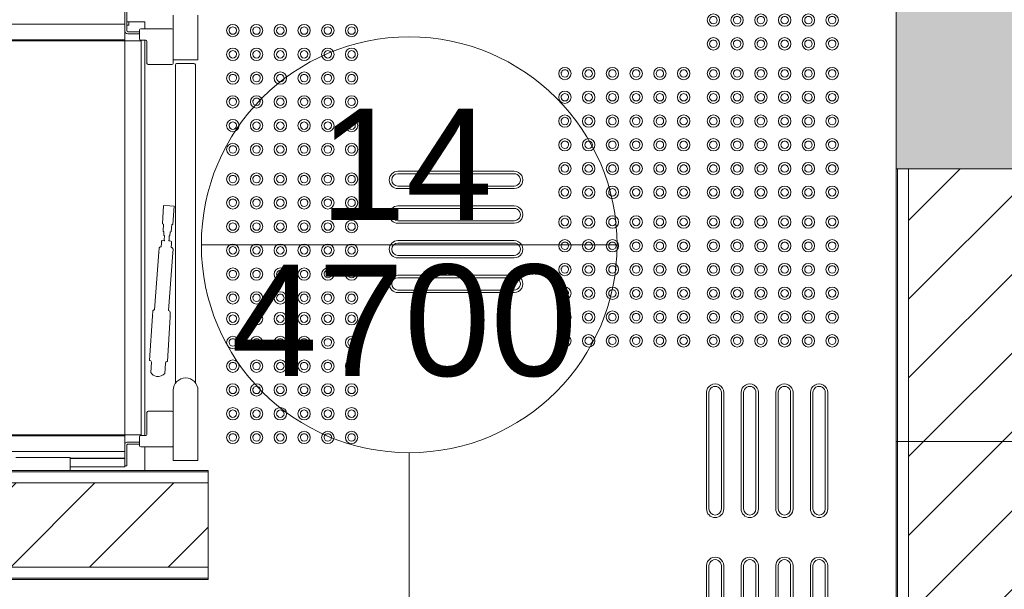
# Model space of a CAD drawing. Header units: metres. Extents: x 2.5 to 42.1, y -73.7 to -48.4.
# Tile 22 of 256: x 9.4 to 11.4, y -65.9 to -64.7. Entities that reach past the tile are written whole.
import ezdxf

# ---------------------------------------------------------------- set-up
doc = ezdxf.new("R2010")
doc.units = ezdxf.units.M
for name, color, linetype, lineweight in [('A-FLOR', 7, 'Continuous', 18), ('A-FLOR-PATT', 7, 'Continuous', 18), ('A-GENM', 7, 'Continuous', 18), ('A-WALL', 7, 'Continuous', 18), ('A-WALL-PATT', 7, 'Continuous', 18), ('Q-SPCQ', 7, 'Continuous', 18), ('S-FNDN', 7, 'Continuous', 18)]:
    doc.layers.add(name, color=color, linetype=linetype, lineweight=lineweight)
doc.layers.add('M-HVAC-CDFF-IDEN', color=1, linetype='Continuous', lineweight=9, true_color=0xff0000)
doc.styles.add('Arial', font='arial.ttf', dxfattribs={"height": 0.225})
pattern_1 = [(49.99999999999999, (21.555, -62.92899999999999), (0.5465545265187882, -0.04781508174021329), [0.05715, -0.62865]), (355, (21.555, -62.92899999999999), (-0.1057276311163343, 0.5731658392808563), [0.04572, -0.50292]), (100.451, (21.601, -62.933), (0.440827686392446, 0.5253490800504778), [0.04857, -0.53427]), (46.184, (21.555, -62.776), (0.8132373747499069, -0.1261291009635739), [0.08573, -0.9429799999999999]), (96.636, (21.623, -62.787), (0.7122119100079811, 0.7422871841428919), [0.07286000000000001, -0.8014100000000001]), (351.184, (21.555, -62.776), (0.7122166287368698, 0.7422739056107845), [0.06858, -0.75438]), (21, (21.631, -62.81399999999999), (0.4548461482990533, -0.3067949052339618), [0.05715, -0.62865]), (326, (21.631, -62.81399999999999), (0.1854048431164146, 0.5525599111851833), [0.04572, -0.50292]), (71.45100000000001, (21.669, -62.84), (0.6402508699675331, 0.2457631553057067), [0.04857, -0.53427]), (37.50000000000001, (21.555, -62.92899999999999), (0.009260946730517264, 0.2536671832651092), [0.02515, -0.47168, 0.02515, -0.48539, -0.5048199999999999]), (37.50000000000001, (21.555, -62.92899999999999), (0.009260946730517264, 0.2536671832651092), [-1.007, 0.02515, -0.47968]), (7.499999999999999, (21.555, -62.92899999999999), (0.2004558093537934, 0.3005459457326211), [0.02515, -0.26594, 0.02515, -0.46025, -0.1924]), (7.499999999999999, (21.555, -62.92899999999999), (0.2004558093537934, 0.3005459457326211), [-0.7764800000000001, 0.02515, -0.16726]), (327.5, (21.385, -62.92899999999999), (0.4067681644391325, -0.01718819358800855), [0.02515, -0.16535, 0.02515, -0.56921, -0.78867]), (327.5, (21.385, -62.92899999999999), (0.4067681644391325, -0.01718819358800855), [-0.78486, 0.02515, -0.76352]), (317.5, (21.309, -62.92899999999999), (0.4443831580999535, 0.07627942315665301), [0.02515, -0.2225, 0.02515, -0.36957, -0.56007]), (317.5, (21.309, -62.92899999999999), (0.4443831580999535, 0.07627942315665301), [-0.64237, 0.02515, -0.53492])]
pattern_2 = [(45, (21.555, -62.92899999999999), (-0.0795495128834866, 0.0795495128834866), [])]

# ---------------------------------------------------------------- blocks, each defined once
blk = doc.blocks.new('Constructions-Lifts_Liftup_easylift-900-800 - Liftup - Material - Non-skid Linoleum-7091028-TÉRREO _0_32m')
at = {"layer": 'A-GENM', "color": 253, "true_color": 0xaaaaaa}
for p, q in [((-0.3524999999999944, -0.04227232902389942), (-0.3524999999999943, -0.008272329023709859)), ((-0.3495000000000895, -0.005272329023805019), (0.292993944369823, -0.005272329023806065)), ((0.3080000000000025, -1.676925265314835e-15), (0.4500000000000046, -1.277444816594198e-15)), ((0.4500000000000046, -1.277444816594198e-15), (0.450000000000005, -0.05000000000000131)), ((0.2937037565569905, -0.04527232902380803), (-0.3495000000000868, -0.04527232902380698)), ((-0.06541990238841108, -0.06982057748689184), (-0.06472522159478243, -0.05695366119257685)), ((-0.06472522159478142, -0.05695366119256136), (-0.06414898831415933, -0.04836656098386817)), ((-0.06414898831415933, -0.04836656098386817), (-0.02691842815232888, -0.05086490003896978)), ((-0.02691842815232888, -0.05086490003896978), (-0.02698919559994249, -0.05289141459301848)), ((-0.02698919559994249, -0.05289141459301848), (-0.01290110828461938, -0.05416271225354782)), ((-0.01290110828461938, -0.05416271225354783), (-0.01136390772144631, -0.05595609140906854)), ((-0.01136390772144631, -0.05595609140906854), (-0.003877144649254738, -0.05672489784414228)), ((-0.003877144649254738, -0.05672489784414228), (-0.004013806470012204, -0.05805573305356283)), ((-0.004013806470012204, -0.05805573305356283), (0.004985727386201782, -0.0583700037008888)), ((0.006243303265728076, -0.0587737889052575), (0.006499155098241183, -0.05454794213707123)), ((0.006499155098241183, -0.05454794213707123), (0.007658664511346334, -0.05346668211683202)), ((0.007658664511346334, -0.05346668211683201), (0.01142218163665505, -0.05369454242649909)), ((0.01142218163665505, -0.05369454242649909), (0.01176102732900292, -0.05442119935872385)), ((0.01176102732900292, -0.05442119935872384), (0.01214004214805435, -0.05373296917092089)), ((0.01214004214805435, -0.05373296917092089), (0.0193824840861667, -0.05422202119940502)), ((0.02331289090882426, -0.0502916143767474), (0.02969438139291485, -0.0508512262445)), ((0.02969438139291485, -0.0508512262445), (0.03003322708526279, -0.05157788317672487)), ((0.03003322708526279, -0.05157788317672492), (0.03041193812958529, -0.0508946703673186)), ((0.03041193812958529, -0.0508946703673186), (0.147012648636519, -0.05927283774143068)), ((0.1505543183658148, -0.05609004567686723), (0.158985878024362, -0.05638448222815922)), ((0.158985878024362, -0.05638448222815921), (0.1594063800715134, -0.05705742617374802)), ((0.1594063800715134, -0.05705742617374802), (0.1598696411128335, -0.05641980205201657)), ((0.1598696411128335, -0.05641980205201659), (0.2498128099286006, -0.06150365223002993)), ((0.3524999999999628, -0.05000000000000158), (0.3080000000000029, -0.0500000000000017)), ((0.450000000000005, -0.05000000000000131), (0.4199999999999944, -0.05000000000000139)), ((-0.02815987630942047, -0.07183223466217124), (-0.06541990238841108, -0.06982057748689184)), ((-0.02798563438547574, -0.06981198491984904), (-0.02815987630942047, -0.07183223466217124)), ((-0.01384707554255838, -0.07024965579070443), (-0.02798563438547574, -0.06981198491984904)), ((-0.01210473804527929, -0.068654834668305), (-0.01384707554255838, -0.07024965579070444)), ((-0.004579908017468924, -0.0687948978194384), (-0.01210473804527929, -0.068654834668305)), ((-0.00455501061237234, -0.06745729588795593), (-0.004579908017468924, -0.0687948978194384)), ((0.004416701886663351, -0.06823108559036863), (-0.00455501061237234, -0.06745729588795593)), ((0.005457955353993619, -0.07220781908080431), (0.005713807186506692, -0.06798197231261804)), ((0.00647854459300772, -0.07342107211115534), (0.005457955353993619, -0.07220781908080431)), ((0.01020701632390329, -0.07376515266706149), (0.00647854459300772, -0.07342107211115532)), ((0.01063105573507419, -0.07308468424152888), (0.01020701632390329, -0.0737651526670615)), ((0.01092425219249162, -0.07381389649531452), (0.01063105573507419, -0.07308468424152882)), ((0.01799606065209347, -0.07424205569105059), (0.01092425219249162, -0.07381389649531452)), ((0.02799780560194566, -0.07878941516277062), (0.02141031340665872, -0.07856883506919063)), ((0.02842184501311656, -0.07810894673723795), (0.02799780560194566, -0.07878941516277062)), ((0.02878030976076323, -0.07899304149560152), (0.02842184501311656, -0.07810894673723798)), ((0.1453311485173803, -0.08752336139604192), (0.02878030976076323, -0.07899304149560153)), ((0.2528365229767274, -0.06565094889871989), (0.2737944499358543, -0.06702514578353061)), ((0.1568599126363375, -0.09196118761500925), (0.1484544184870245, -0.09123623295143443)), ((0.1573585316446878, -0.09134389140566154), (0.1568599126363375, -0.09196118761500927)), ((0.1577414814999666, -0.0920327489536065), (0.1573585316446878, -0.09134389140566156)), ((0.2476410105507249, -0.09783738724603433), (0.1577414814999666, -0.0920327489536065)), ((0.2721136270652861, -0.09524953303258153), (0.2511429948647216, -0.09408518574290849))]:
    blk.add_line(p, q, dxfattribs=at)
for centre, radius, start, end in [((-0.3495000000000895, -0.008272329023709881), 0.002999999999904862, 90.00000000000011, 179.9999999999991), ((0.3080000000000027, -0.02500000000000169), 0.02500000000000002, 90.00000000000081, 270.0000000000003), ((-0.3495000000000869, -0.04227232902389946), 0.002999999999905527, 179.9999999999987, 269.9999999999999), ((0.005668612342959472, -0.05840341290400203), 0.0006837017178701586, 177.1991163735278, 327.1990860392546), ((0.02331289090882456, -0.05422202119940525), 0.003930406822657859, 90.00000000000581, 179.999999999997), ((0.1504345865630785, -0.05951871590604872), 0.00343076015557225, 88.00000000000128, 175.890161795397), ((0.005098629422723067, -0.06828030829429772), 0.0006837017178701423, 25.87148255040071, 175.8714522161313), ((0.02153105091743, -0.0749630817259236), 0.003607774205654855, 168.4716120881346, 268.0821854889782), ((0.2530552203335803, -0.06231558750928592), 0.003342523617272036, 165.9415945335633, 266.2485251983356), ((0.2622664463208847, -0.08059996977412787), 0.01780928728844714, 349.6156948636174, 49.66143930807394), ((0.1487492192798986, -0.08781816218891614), 0.003430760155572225, 175.0705685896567, 265.070568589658), ((0.2509576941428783, -0.09742256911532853), 0.003342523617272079, 86.82204339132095, 187.1289740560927), ((0.2623075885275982, -0.0803830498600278), 0.0178092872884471, 303.4091292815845, 348.9053773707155)]:
    blk.add_arc(centre, radius, start, end, dxfattribs=at)
at = {"layer": 'Q-SPCQ', "color": 253, "true_color": 0xaaaaaa}
for p, q in [((-0.3600000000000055, 6.767919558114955e-17), (-0.4500000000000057, 6.767919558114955e-17)), ((-0.3600000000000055, -0.04999999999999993), (-0.3600000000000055, 6.767919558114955e-17)), ((-0.4500000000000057, -0.04999999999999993), (-0.3600000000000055, -0.04999999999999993)), ((-0.4224999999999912, -0.05249999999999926), (-0.4224999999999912, -0.1154999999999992)), ((-0.3524999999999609, -0.04999999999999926), (-0.3600000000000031, -0.04999999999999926)), ((-0.3499999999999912, -0.05499999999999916), (-0.3499999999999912, -0.05249999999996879)), ((-0.3499999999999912, -0.09799999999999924), (-0.3499999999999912, -0.05499999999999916)), ((0.3499999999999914, -0.05249999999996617), (0.3499999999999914, -0.05499999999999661)), ((0.3499999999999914, -0.05499999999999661), (0.3499999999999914, -0.0979999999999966)), ((0.4199999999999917, -0.04999999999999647), (0.3524999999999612, -0.04999999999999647)), ((0.4224999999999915, -0.1154999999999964), (0.4224999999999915, -0.0524999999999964)), ((-0.3499999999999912, -0.1004999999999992), (-0.3499999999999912, -0.09799999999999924)), ((0.3499999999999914, -0.0979999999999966), (0.3499999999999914, -0.1004999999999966)), ((-0.4199999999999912, -0.1179999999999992), (-0.401999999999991, -0.1179999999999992)), ((-0.3994999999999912, -0.1154999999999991), (-0.3994999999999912, -0.1054999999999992)), ((-0.3969999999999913, -0.1029999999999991), (-0.3524999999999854, -0.1029999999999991)), ((0.3524999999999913, -0.1029999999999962), (0.3969999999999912, -0.1029999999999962)), ((0.3994999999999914, -0.1054999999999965), (0.3994999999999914, -0.1154999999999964)), ((0.4019999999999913, -0.1179999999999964), (0.4199999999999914, -0.1179999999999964))]:
    blk.add_line(p, q, dxfattribs=at)
for centre, radius, start, end in [((-0.4199999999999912, -0.05249999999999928), 0.002500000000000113, 90, 179.9999999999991), ((-0.3524999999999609, -0.05249999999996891), 0.002499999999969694, 2.627138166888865e-12, 90.00000000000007), ((0.3524999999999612, -0.05249999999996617), 0.002499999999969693, 90, 179.9999999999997), ((0.4199999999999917, -0.0524999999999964), 0.002500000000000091, 359.9999999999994, 89.99999999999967), ((-0.4199999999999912, -0.1154999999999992), 0.002500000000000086, 180.0000000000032, 270.0000000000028), ((-0.4019999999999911, -0.1154999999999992), 0.002499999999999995, 270.0000000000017, 4.834443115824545e-13), ((-0.3969999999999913, -0.1054999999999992), 0.002500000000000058, 90, 180), ((-0.352499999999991, -0.1004999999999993), 0.002499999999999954, 270.0000000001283, 2.060999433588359e-12), ((0.3524999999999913, -0.1004999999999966), 0.002500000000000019, 180.0000000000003, 269.9999999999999), ((0.3969999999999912, -0.1054999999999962), 0.002500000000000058, 1.590277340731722e-12, 90), ((0.4019999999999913, -0.1154999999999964), 0.002500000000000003, 180.0000000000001, 269.9999999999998), ((0.4199999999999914, -0.1154999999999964), 0.002500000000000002, 269.9999999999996, 359.9999999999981), ((-0.4189999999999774, -0.1415346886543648), 0.002500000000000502, 269.9999999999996, 359.9999999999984), ((-0.4189999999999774, -0.1415346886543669), 0.002500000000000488, 269.9999999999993, 359.9999999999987), ((0.4189999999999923, -0.1415346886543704), 0.002500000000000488, 180.0000000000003, 269.9999999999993), ((0.4189999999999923, -0.1415346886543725), 0.002500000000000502, 180, 269.9999999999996)]:
    blk.add_arc(centre, radius, start, end, dxfattribs=at)
at = {"layer": 'S-FNDN', "color": 253, "true_color": 0xaaaaaa}
for p, q in [((-0.4164999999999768, -0.1415346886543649), (-0.4164999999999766, -0.1179999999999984)), ((-0.4124999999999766, -0.1179999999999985), (-0.4124999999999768, -0.141534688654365)), ((-0.3979999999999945, -0.1150346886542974), (0.3980000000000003, -0.1150346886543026)), ((-0.3980000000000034, -1.5120346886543), (-0.3979999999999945, -0.1150346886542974)), ((0.3980000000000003, -0.1150346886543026), (0.3979999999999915, -1.481053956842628)), ((0.4124999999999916, -0.1415346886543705), (0.4124999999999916, -0.1179999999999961)), ((0.4164999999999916, -0.1179999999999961), (0.4164999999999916, -0.1415346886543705)), ((-0.4604999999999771, -0.1440346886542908), (-0.4189999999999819, -0.1440346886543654)), ((-0.4189999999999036, -0.1480346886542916), (-0.4604999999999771, -0.148034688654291)), ((-0.4314999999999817, -0.6470346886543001), (-0.4314999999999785, -0.1480346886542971)), ((-0.4189999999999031, -0.1480346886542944), (0.4189999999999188, -0.1480346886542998)), ((-0.3999999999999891, -1.479034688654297), (-0.3999999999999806, -0.1480346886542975)), ((0.3999999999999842, -1.479034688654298), (0.3999999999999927, -0.1480346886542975)), ((0.4000000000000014, -0.1480346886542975), (0.3999999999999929, -1.479034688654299)), ((0.4189999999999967, -0.144034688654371), (0.4604999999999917, -0.144034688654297)), ((0.4604999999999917, -0.1480346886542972), (0.4189999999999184, -0.1480346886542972)), ((0.4314999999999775, -0.6470346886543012), (0.4314999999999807, -0.1480346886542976)), ((0.4314999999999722, -1.479034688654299), (0.4314999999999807, -0.1480346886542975)), ((0.4449999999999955, -0.1480346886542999), (0.4449999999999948, -0.2580346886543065)), ((0.4455000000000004, -0.1480346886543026), (0.4624999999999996, -0.1480346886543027)), ((0.4454999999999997, -0.2580346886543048), (0.4455000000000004, -0.1480346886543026)), ((0.4604999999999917, -0.144034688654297), (0.4604999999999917, -0.1480346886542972)), ((0.4624999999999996, -0.1480346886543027), (0.462499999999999, -0.258034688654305)), ((0.443999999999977, -0.2580346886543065), (0.4700000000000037, -0.2580346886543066)), ((0.4439999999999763, -0.3680346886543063), (0.443999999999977, -0.2580346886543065)), ((0.462499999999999, -0.258034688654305), (0.4454999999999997, -0.2580346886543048))]:
    blk.add_line(p, q, dxfattribs=at)
for centre, radius, start, end in [((-0.4189999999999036, -0.1415346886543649), 0.006499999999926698, 269.9999999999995, 359.9999999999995), ((-0.4189999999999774, -0.1415346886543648), 0.002500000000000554, 269.9999999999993, 359.9999999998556), ((0.4189999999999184, -0.1415346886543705), 0.006499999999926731, 180.0000000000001, 270.0000000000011), ((0.4189999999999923, -0.1415346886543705), 0.002500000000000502, 180, 270.0000000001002)]:
    blk.add_arc(centre, radius, start, end, dxfattribs=at)
blk = doc.blocks.new('_ARQPWR_ACS Piso tátil de alerta - 30 cm Inox-7195133-TÉRREO _0_32m')
at = {"layer": 'A-GENM', "color": 253, "true_color": 0xaaaaaa}
for centre, radius, start, end in [((-0.1199999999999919, 0.1200000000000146), 0.01249999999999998, 0, 179.9999999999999), ((-0.1199999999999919, 0.1200000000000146), 0.0125, 179.9999999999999, 359.9999999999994), ((-0.1199999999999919, 0.1200000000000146), 0.007500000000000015, 359.9999999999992, 179.9999999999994), ((-0.1199999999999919, 0.1200000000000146), 0.007500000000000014, 179.9999999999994, 359.9999999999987), ((-0.07199999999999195, 0.1200000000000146), 0.0125, 0, 179.9999999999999), ((-0.07199999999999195, 0.1200000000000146), 0.0125, 179.9999999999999, 359.9999999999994), ((-0.07199999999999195, 0.1200000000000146), 0.007500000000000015, 359.9999999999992, 179.9999999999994), ((-0.07199999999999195, 0.1200000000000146), 0.00750000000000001, 179.9999999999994, 359.9999999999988), ((-0.02399999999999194, 0.1200000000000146), 0.0125, 3.81666561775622e-14, 179.9999999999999), ((-0.02399999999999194, 0.1200000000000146), 0.0125, 179.9999999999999, 359.9999999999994), ((-0.02399999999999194, 0.1200000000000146), 0.007500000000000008, 359.9999999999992, 179.9999999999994), ((-0.02399999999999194, 0.1200000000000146), 0.007500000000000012, 179.9999999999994, 359.9999999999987), ((0.02400000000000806, 0.1200000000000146), 0.0125, 3.498610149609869e-14, 179.9999999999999), ((0.02400000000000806, 0.1200000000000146), 0.0125, 179.9999999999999, 359.9999999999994), ((0.02400000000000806, 0.1200000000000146), 0.007500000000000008, 359.9999999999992, 179.9999999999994), ((0.02400000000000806, 0.1200000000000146), 0.007500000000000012, 179.9999999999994, 359.9999999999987), ((0.07200000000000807, 0.1200000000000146), 0.0125, 3.180554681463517e-14, 179.9999999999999), ((0.07200000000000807, 0.1200000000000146), 0.0125, 179.9999999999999, 359.9999999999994), ((0.07200000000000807, 0.1200000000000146), 0.007499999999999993, 359.9999999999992, 179.9999999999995), ((0.07200000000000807, 0.1200000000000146), 0.007500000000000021, 179.9999999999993, 359.9999999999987), ((0.120000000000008, 0.1200000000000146), 0.0125, 0, 179.9999999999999), ((0.120000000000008, 0.1200000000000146), 0.0125, 179.9999999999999, 359.9999999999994), ((0.120000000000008, 0.1200000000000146), 0.007500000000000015, 359.9999999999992, 179.9999999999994), ((0.120000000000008, 0.1200000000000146), 0.00750000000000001, 179.9999999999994, 359.9999999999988), ((-0.119999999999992, 0.07200000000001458), 0.0125, 2.544443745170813e-14, 179.9999999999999), ((-0.07199999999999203, 0.07200000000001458), 0.01249999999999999, 2.544443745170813e-14, 179.9999999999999), ((-0.02399999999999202, 0.07200000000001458), 0.01249999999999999, 3.180554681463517e-14, 179.9999999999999), ((0.02400000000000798, 0.07200000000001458), 0.01249999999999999, 3.180554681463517e-14, 179.9999999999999), ((0.07200000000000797, 0.07200000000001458), 0.0125, 0, 179.9999999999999), ((0.120000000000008, 0.07200000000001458), 0.01249999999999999, 2.544443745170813e-14, 179.9999999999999), ((-0.119999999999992, 0.07200000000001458), 0.01249999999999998, 179.9999999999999, 359.9999999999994), ((-0.119999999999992, 0.07200000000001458), 0.007500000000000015, 359.9999999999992, 179.9999999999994), ((-0.119999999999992, 0.07200000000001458), 0.00750000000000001, 179.9999999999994, 359.9999999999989), ((-0.07199999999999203, 0.07200000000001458), 0.01249999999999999, 179.9999999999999, 359.9999999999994), ((-0.07199999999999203, 0.07200000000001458), 0.007500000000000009, 359.9999999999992, 179.9999999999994), ((-0.07199999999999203, 0.07200000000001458), 0.00750000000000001, 179.9999999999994, 359.9999999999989), ((-0.02399999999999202, 0.07200000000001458), 0.01249999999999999, 179.9999999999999, 359.9999999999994), ((-0.02399999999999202, 0.07200000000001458), 0.007500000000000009, 359.9999999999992, 179.9999999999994), ((-0.02399999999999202, 0.07200000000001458), 0.007500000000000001, 179.9999999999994, 359.9999999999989), ((0.02400000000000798, 0.07200000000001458), 0.01249999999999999, 179.9999999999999, 359.9999999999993), ((0.02400000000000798, 0.07200000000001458), 0.007500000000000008, 359.9999999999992, 179.9999999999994), ((0.02400000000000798, 0.07200000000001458), 0.007500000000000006, 179.9999999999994, 359.9999999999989), ((0.07200000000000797, 0.07200000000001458), 0.0125, 179.9999999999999, 359.9999999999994), ((0.07200000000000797, 0.07200000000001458), 0.007500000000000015, 359.9999999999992, 179.9999999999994), ((0.07200000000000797, 0.07200000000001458), 0.0075, 179.9999999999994, 359.9999999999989), ((0.120000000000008, 0.07200000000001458), 0.01249999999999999, 179.9999999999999, 359.9999999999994), ((0.120000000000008, 0.07200000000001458), 0.007500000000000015, 359.9999999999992, 179.9999999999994), ((0.120000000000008, 0.07200000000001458), 0.00750000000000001, 179.9999999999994, 359.9999999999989), ((-0.1199999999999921, 0.02400000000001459), 0.0125, 1.590277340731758e-14, 179.9999999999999), ((-0.1199999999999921, 0.02400000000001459), 0.01249999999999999, 179.9999999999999, 359.9999999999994), ((-0.1199999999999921, 0.02400000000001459), 0.007500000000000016, 359.9999999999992, 179.9999999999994), ((-0.1199999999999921, 0.02400000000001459), 0.007500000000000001, 179.9999999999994, 359.9999999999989), ((-0.0719999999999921, 0.02400000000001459), 0.0125, 1.590277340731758e-14, 179.9999999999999), ((-0.0719999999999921, 0.02400000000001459), 0.01249999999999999, 179.9999999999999, 359.9999999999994), ((-0.0719999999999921, 0.02400000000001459), 0.007500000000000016, 359.9999999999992, 179.9999999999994), ((-0.0719999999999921, 0.02400000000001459), 0.007500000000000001, 179.9999999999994, 359.9999999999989), ((-0.02399999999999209, 0.02400000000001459), 0.01249999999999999, 5.088887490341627e-14, 179.9999999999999), ((-0.02399999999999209, 0.02400000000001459), 0.01249999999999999, 179.9999999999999, 359.9999999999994), ((-0.02399999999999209, 0.02400000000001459), 0.007500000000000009, 359.9999999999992, 179.9999999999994), ((-0.02399999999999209, 0.02400000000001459), 0.007500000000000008, 179.9999999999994, 359.9999999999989), ((0.02400000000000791, 0.02400000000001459), 0.01249999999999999, 4.452776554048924e-14, 179.9999999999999), ((0.02400000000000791, 0.02400000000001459), 0.01249999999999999, 179.9999999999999, 359.9999999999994), ((0.02400000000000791, 0.02400000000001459), 0.007500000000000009, 359.9999999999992, 179.9999999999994), ((0.02400000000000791, 0.02400000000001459), 0.007500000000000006, 179.9999999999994, 359.9999999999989), ((0.07200000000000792, 0.02400000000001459), 0.0125, 4.452776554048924e-14, 179.9999999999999), ((0.07200000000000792, 0.02400000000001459), 0.01249999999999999, 179.9999999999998, 359.9999999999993), ((0.07200000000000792, 0.02400000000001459), 0.007500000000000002, 359.9999999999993, 179.9999999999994), ((0.07200000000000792, 0.02400000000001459), 0.007500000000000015, 179.9999999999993, 359.9999999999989), ((0.1200000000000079, 0.02400000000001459), 0.0125, 1.590277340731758e-14, 179.9999999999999), ((0.1200000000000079, 0.02400000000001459), 0.01249999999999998, 179.9999999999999, 359.9999999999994), ((0.1200000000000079, 0.02400000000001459), 0.007500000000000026, 359.9999999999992, 179.9999999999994), ((0.1200000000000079, 0.02400000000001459), 0.007500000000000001, 179.9999999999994, 359.9999999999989), ((-0.1199999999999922, -0.02399999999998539), 0.01249999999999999, 5.724998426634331e-14, 179.9999999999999), ((-0.1199999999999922, -0.02399999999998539), 0.007500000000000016, 359.9999999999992, 179.9999999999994), ((-0.07199999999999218, -0.02399999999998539), 0.0125, 1.90833280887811e-14, 179.9999999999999), ((-0.07199999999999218, -0.02399999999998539), 0.007500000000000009, 359.9999999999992, 179.9999999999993), ((-0.02399999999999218, -0.02399999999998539), 0.01249999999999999, 4.452776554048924e-14, 179.9999999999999), ((-0.02399999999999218, -0.02399999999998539), 0.007500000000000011, 359.9999999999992, 179.9999999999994), ((0.02400000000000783, -0.02399999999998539), 0.01249999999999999, 6.361109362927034e-14, 179.9999999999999), ((0.02400000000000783, -0.02399999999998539), 0.007500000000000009, 359.9999999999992, 179.9999999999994), ((0.07200000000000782, -0.02399999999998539), 0.0125, 2.544443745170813e-14, 179.9999999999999), ((0.07200000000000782, -0.02399999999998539), 0.007500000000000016, 359.9999999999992, 179.9999999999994), ((0.1200000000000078, -0.02399999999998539), 0.0125, 1.90833280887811e-14, 179.9999999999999), ((0.1200000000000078, -0.02399999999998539), 0.007500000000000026, 359.9999999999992, 179.9999999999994), ((-0.1199999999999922, -0.02399999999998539), 0.01249999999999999, 179.9999999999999, 359.9999999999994), ((-0.1199999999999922, -0.02399999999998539), 0.007500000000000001, 179.9999999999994, 359.9999999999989), ((-0.07199999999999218, -0.02399999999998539), 0.01249999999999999, 179.9999999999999, 359.9999999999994), ((-0.07199999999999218, -0.02399999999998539), 0.007500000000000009, 179.9999999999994, 359.9999999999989), ((-0.02399999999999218, -0.02399999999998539), 0.01249999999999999, 179.9999999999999, 359.9999999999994), ((-0.02399999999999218, -0.02399999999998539), 0.007500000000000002, 179.9999999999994, 359.9999999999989), ((0.02400000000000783, -0.02399999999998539), 0.01249999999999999, 179.9999999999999, 359.9999999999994), ((0.02400000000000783, -0.02399999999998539), 0.007500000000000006, 179.9999999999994, 359.9999999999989), ((0.07200000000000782, -0.02399999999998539), 0.01249999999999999, 179.9999999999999, 359.9999999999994), ((0.07200000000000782, -0.02399999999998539), 0.007500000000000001, 179.9999999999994, 359.9999999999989), ((0.1200000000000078, -0.02399999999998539), 0.01249999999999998, 179.9999999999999, 359.9999999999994), ((0.1200000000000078, -0.02399999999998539), 0.007500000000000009, 179.9999999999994, 359.9999999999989), ((-0.1199999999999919, -0.07199999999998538), 0.01249999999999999, 6.361109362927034e-14, 179.9999999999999), ((-0.07199999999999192, -0.07199999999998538), 0.01249999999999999, 6.361109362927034e-14, 179.9999999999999), ((-0.02399999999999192, -0.07199999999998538), 0.01249999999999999, 7.63333123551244e-14, 179.9999999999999), ((0.02400000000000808, -0.07199999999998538), 0.01249999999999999, 6.361109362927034e-14, 179.9999999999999), ((0.07200000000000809, -0.07199999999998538), 0.01249999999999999, 5.724998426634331e-14, 179.9999999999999), ((0.1200000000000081, -0.07199999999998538), 0.01249999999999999, 6.997220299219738e-14, 179.9999999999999), ((-0.1199999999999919, -0.07199999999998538), 0.01249999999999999, 179.9999999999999, 359.9999999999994), ((-0.1199999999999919, -0.07199999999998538), 0.007500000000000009, 359.9999999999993, 179.9999999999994), ((-0.1199999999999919, -0.07199999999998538), 0.007500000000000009, 179.9999999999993, 359.999999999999), ((-0.07199999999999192, -0.07199999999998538), 0.0125, 179.9999999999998, 359.9999999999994), ((-0.07199999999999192, -0.07199999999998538), 0.007500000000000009, 359.9999999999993, 179.9999999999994), ((-0.07199999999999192, -0.07199999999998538), 0.007500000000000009, 179.9999999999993, 359.999999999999), ((-0.02399999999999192, -0.07199999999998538), 0.01249999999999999, 179.9999999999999, 359.9999999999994), ((-0.02399999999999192, -0.07199999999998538), 0.007500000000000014, 359.9999999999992, 179.9999999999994), ((-0.02399999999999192, -0.07199999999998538), 0.007500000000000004, 179.9999999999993, 359.999999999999), ((0.02400000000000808, -0.07199999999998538), 0.01249999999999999, 179.9999999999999, 359.9999999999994), ((0.02400000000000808, -0.07199999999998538), 0.007500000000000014, 359.9999999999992, 179.9999999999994), ((0.02400000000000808, -0.07199999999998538), 0.0075, 179.9999999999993, 359.999999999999), ((0.07200000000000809, -0.07199999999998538), 0.0125, 179.9999999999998, 359.9999999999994), ((0.07200000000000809, -0.07199999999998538), 0.007500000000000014, 359.9999999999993, 179.9999999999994), ((0.07200000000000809, -0.07199999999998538), 0.007499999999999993, 179.9999999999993, 359.9999999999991), ((0.1200000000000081, -0.07199999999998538), 0.01249999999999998, 179.9999999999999, 359.9999999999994), ((0.1200000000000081, -0.07199999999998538), 0.007500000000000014, 359.9999999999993, 179.9999999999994), ((0.1200000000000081, -0.07199999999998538), 0.007500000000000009, 179.9999999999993, 359.999999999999), ((-0.1199999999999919, -0.1199999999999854), 0.0125, 2.544443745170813e-14, 179.9999999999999), ((-0.1199999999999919, -0.1199999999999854), 0.007499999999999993, 359.9999999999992, 179.9999999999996), ((-0.07199999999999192, -0.1199999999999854), 0.0125, 2.544443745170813e-14, 179.9999999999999), ((-0.07199999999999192, -0.1199999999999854), 0.007499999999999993, 359.9999999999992, 179.9999999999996), ((-0.02399999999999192, -0.1199999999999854), 0.01249999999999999, 3.180554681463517e-14, 179.9999999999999), ((-0.02399999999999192, -0.1199999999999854), 0.007500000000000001, 359.9999999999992, 179.9999999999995), ((0.02400000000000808, -0.1199999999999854), 0.01249999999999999, 4.452776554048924e-14, 179.9999999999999), ((0.02400000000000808, -0.1199999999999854), 0.007499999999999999, 359.9999999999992, 179.9999999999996), ((0.07200000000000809, -0.1199999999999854), 0.01249999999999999, 2.544443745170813e-14, 179.9999999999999), ((0.07200000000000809, -0.1199999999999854), 0.007500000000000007, 359.9999999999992, 179.9999999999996), ((0.1200000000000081, -0.1199999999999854), 0.0125, 2.544443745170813e-14, 179.9999999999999), ((0.1200000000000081, -0.1199999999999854), 0.007500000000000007, 359.9999999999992, 179.9999999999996), ((-0.1199999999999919, -0.1199999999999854), 0.01249999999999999, 179.9999999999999, 359.9999999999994), ((-0.1199999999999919, -0.1199999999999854), 0.007500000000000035, 179.9999999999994, 359.9999999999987), ((-0.07199999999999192, -0.1199999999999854), 0.0125, 179.9999999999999, 359.9999999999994), ((-0.07199999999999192, -0.1199999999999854), 0.007500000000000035, 179.9999999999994, 359.9999999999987), ((-0.02399999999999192, -0.1199999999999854), 0.01249999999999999, 179.9999999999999, 359.9999999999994), ((-0.02399999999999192, -0.1199999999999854), 0.00750000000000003, 179.9999999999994, 359.9999999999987), ((0.02400000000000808, -0.1199999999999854), 0.01249999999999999, 179.9999999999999, 359.9999999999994), ((0.02400000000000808, -0.1199999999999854), 0.007500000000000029, 179.9999999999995, 359.9999999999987), ((0.07200000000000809, -0.1199999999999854), 0.0125, 179.9999999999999, 359.9999999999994), ((0.07200000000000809, -0.1199999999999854), 0.007500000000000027, 179.9999999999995, 359.9999999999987), ((0.1200000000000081, -0.1199999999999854), 0.01249999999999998, 179.9999999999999, 359.9999999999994), ((0.1200000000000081, -0.1199999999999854), 0.007500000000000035, 179.9999999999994, 359.9999999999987)]:
    blk.add_arc(centre, radius, start, end, dxfattribs=at)
blk = doc.blocks.new('_ARQPWR_ACS Piso tátil direcional - 30 cm Inox-7195131-TÉRREO _0_32m')
at = {"layer": 'A-GENM', "color": 253, "true_color": 0xaaaaaa}
for p, q in [((-0.1174999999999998, 0.1225000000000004), (0.1175000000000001, 0.1225000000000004)), ((0.1175000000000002, 0.1175000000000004), (-0.1174999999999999, 0.1175000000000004)), ((-0.1174999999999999, 0.09250000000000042), (0.1175000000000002, 0.09250000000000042)), ((0.1175000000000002, 0.08750000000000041), (-0.1175, 0.08750000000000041)), ((-0.1175000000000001, 0.05250000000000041), (0.1174999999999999, 0.05250000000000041)), ((0.1174999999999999, 0.04750000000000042), (-0.1175000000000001, 0.04750000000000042)), ((-0.1175000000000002, 0.02250000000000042), (0.1174999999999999, 0.02250000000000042)), ((0.1174999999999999, 0.01750000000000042), (-0.1175000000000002, 0.01750000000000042)), ((-0.1174999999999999, -0.01749999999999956), (0.1175000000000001, -0.01749999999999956)), ((0.1175000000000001, -0.02249999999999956), (-0.1174999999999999, -0.02249999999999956)), ((-0.1175, -0.04749999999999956), (0.1175000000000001, -0.04749999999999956)), ((0.1175000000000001, -0.05249999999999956), (-0.1175, -0.05249999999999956)), ((-0.1174999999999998, -0.08749999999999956), (0.1175000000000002, -0.08749999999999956)), ((0.1175000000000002, -0.09249999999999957), (-0.1174999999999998, -0.09249999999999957)), ((-0.1174999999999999, -0.1174999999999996), (0.1175000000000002, -0.1174999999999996)), ((0.1175000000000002, -0.1224999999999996), (-0.1174999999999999, -0.1224999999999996))]:
    blk.add_line(p, q, dxfattribs=at)
for centre, radius, start, end in [((-0.1174999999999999, 0.1050000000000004), 0.01750000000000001, 89.99999999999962, 269.9999999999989), ((0.1175000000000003, 0.1050000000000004), 0.01750000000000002, 269.9999999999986, 89.99999999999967), ((-0.1174999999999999, 0.1050000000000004), 0.01249999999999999, 89.99999999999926, 269.9999999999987), ((0.1175000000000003, 0.1050000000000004), 0.01249999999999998, 269.9999999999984, 89.99999999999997), ((-0.1175000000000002, 0.03500000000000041), 0.0175, 89.99999999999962, 269.9999999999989), ((-0.1175000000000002, 0.03500000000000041), 0.01249999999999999, 89.99999999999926, 269.9999999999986), ((0.1175000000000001, 0.03500000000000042), 0.01750000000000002, 269.9999999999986, 89.99999999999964), ((0.1175000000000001, 0.03500000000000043), 0.01249999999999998, 269.9999999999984, 89.99999999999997), ((-0.1175, -0.03499999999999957), 0.01750000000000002, 89.9999999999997, 269.9999999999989), ((0.1175000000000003, -0.03499999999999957), 0.01750000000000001, 269.9999999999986, 89.99999999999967), ((-0.1175, -0.03499999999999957), 0.01249999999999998, 89.99999999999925, 269.9999999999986), ((0.1175000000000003, -0.03499999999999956), 0.01249999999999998, 269.9999999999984, 90.00000000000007), ((-0.1174999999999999, -0.1049999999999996), 0.01749999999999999, 89.99999999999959, 269.999999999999), ((-0.1174999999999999, -0.1049999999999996), 0.01249999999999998, 89.99999999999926, 269.9999999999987), ((0.1175000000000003, -0.1049999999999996), 0.01750000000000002, 269.9999999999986, 89.99999999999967), ((0.1175000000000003, -0.1049999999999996), 0.01249999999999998, 269.9999999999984, 89.99999999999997)]:
    blk.add_arc(centre, radius, start, end, dxfattribs=at)
blk = doc.blocks.new('4 GRE - ESCOLA DE CINEMA E AUDIOVISUAL CINE REX R07_rvt-1-TÉRREO _0_32m')
at = {"layer": 'A-FLOR-PATT', "true_color": 0xdec4aa}
h = blk.add_hatch(dxfattribs=at)
h.set_pattern_fill('FP_11', color=9, style=0, pattern_type=2)
h.set_pattern_definition([(0, (21.555, -62.92899999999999), (0.4572, 0.1143), [0.03772, -0.30518, 0.03772, -0.30518, -1.829]), (0, (21.555, -62.92899999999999), (0.4572, 0.1143), [-0.6858, 0.03772, -0.64808, 0.03772, -0.30518, -0.8001]), (0, (21.555, -62.92899999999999), (0.4572, 0.1143), [-1.714, 0.03772, -0.19088, 0.03772, -0.53378]), (120, (21.726, -62.872), (-0.3275867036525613, 0.3387968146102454), [0.03771999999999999, -0.30518, 0.03771999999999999, -0.30518, -1.829]), (120, (21.726, -62.872), (-0.3275867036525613, 0.3387968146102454), [-0.6857999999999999, 0.03771999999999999, -0.6480799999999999, 0.03771999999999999, -0.30518, -0.8000999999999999]), (120, (21.726, -62.872), (-0.3275867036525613, 0.3387968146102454), [-1.715, 0.03771999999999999, -0.19088, 0.03771999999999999, -0.5337799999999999]), (240, (21.784, -62.643), (-0.1296132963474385, -0.4530968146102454), [0.03772, -0.30518, 0.03772, -0.30518, -1.829]), (240, (21.784, -62.643), (-0.1296132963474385, -0.4530968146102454), [-0.6858, 0.03772, -0.64808, 0.03772, -0.30518, -0.8001]), (240, (21.784, -62.643), (-0.1296132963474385, -0.4530968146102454), [-1.715, 0.03772, -0.19088, 0.03772, -0.53378])])
h.paths.add_polyline_path([(12.29400015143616, -67.9155735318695), (13.79899770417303, -67.9155735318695), (13.79899770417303, -63.52216270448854), (13.48090790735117, -63.52216270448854), (13.48090790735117, -62.72216270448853), (13.79899770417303, -62.72216270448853), (13.79899770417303, -59.77757328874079), (13.48090790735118, -59.77757328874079), (13.48090790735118, -58.97757328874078), (13.79899770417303, -58.97757328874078), (13.79899770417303, -54.86791034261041), (12.29400015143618, -54.86791034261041), (12.29400015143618, -57.58842525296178), (11.51453108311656, -57.58842525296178), (11.51453108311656, -58.88842525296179), (12.15900015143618, -58.88842525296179), (12.15900015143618, -58.89194224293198), (12.29400015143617, -58.89194224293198), (12.29400015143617, -63.72094754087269), (11.51733924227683, -63.72094754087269), (11.51733924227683, -65.02094754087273), (12.29400015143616, -65.02094754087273), (12.29400015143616, -67.91286107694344)])
h.paths.add_polyline_path([(12.15900015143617, -67.9155735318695), (12.22400015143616, -67.9155735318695), (12.22400015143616, -65.09094754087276), (12.15900015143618, -65.09094754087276), (12.15900015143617, -67.40304430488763)])
h.paths.add_polyline_path([(11.24478762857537, -65.02094754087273), (11.46733924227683, -65.02094754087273), (11.46733924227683, -63.72094754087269), (11.2197876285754, -63.72094754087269), (11.2197876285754, -65.02094754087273), (11.22228762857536, -65.02094754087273)])
h.paths.add_polyline_path([(12.15900015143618, -63.65094754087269), (12.22400015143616, -63.65094754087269), (12.22400015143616, -58.96194224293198), (12.15900015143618, -58.96194224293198), (12.15900015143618, -63.44100935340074)])
h.paths.add_polyline_path([(11.4437435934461, -58.88842525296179), (11.45402944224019, -58.88842525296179), (11.45402944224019, -57.58842525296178), (11.21978762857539, -57.58842525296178), (11.21978762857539, -58.88842525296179), (11.28891477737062, -58.88842525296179)])
at = {"layer": 'A-FLOR-PATT', "true_color": 0xc2c2c2}
h = blk.add_hatch(dxfattribs=at)
h.set_pattern_fill('FP_15', color=9, style=0, pattern_type=2)
h.set_pattern_definition([(49.99999999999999, (21.555, -62.92899999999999), (0.2732740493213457, -0.02391137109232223), [0.02858, -0.31433]), (355, (21.555, -62.92899999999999), (-0.05286337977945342, 0.2865879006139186), [0.02286, -0.25146]), (100.451, (21.578, -62.931), (0.2204178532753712, 0.2626803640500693), [0.02429, -0.26714]), (46.184, (21.555, -62.853), (0.4066185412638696, -0.06305748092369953), [0.04286, -0.47149]), (96.636, (21.589, -62.858), (0.356106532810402, 0.371138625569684), [0.03643, -0.4007]), (351.184, (21.555, -62.853), (0.3561083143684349, 0.3711369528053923), [0.03429, -0.37719]), (21, (21.593, -62.872), (0.2274184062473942, -0.1533992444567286), [0.02858, -0.31433]), (326, (21.593, -62.872), (0.09270521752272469, 0.2762841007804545), [0.02286, -0.25146]), (71.45100000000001, (21.612, -62.88399999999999), (0.3201317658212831, 0.1228847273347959), [0.02429, -0.26714]), (37.50000000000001, (21.555, -62.92899999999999), (0.004637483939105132, 0.1268326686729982), [0.00251, -0.2459, 0.00251, -0.25276, -0.25241]), (37.50000000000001, (21.555, -62.92899999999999), (0.004637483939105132, 0.1268326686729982), [-0.50368, 0.00251, -0.2499]), (7.499999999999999, (21.555, -62.92899999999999), (0.1002335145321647, 0.1502686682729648), [0.00251, -0.14303, 0.00251, -0.24018, -0.0962]), (7.499999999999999, (21.555, -62.92899999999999), (0.1002335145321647, 0.1502686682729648), [-0.38824, 0.00251, -0.09369]), (327.5, (21.47, -62.92899999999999), (0.2033840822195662, -0.008594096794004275), [0.00251, -0.09274, 0.00251, -0.29467, -0.39433]), (327.5, (21.47, -62.92899999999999), (0.2033840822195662, -0.008594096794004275), [-0.39243, 0.00251, -0.39182]), (317.5, (21.432, -62.92899999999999), (0.2221915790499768, 0.0381397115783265), [0.00251, -0.12131, 0.00251, -0.19484, -0.28004]), (317.5, (21.432, -62.92899999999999), (0.2221915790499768, 0.0381397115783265), [-0.32118, 0.00251, -0.27752])])
h.paths.add_polyline_path([(9.669397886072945, -64.73042525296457), (9.669397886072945, -64.72371528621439), (9.664963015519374, -64.72371528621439), (9.664963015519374, -64.73042525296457)])
at = {"layer": 'A-WALL-PATT', "true_color": 0xd4d4d4}
h = blk.add_hatch(dxfattribs=at)
h.set_pattern_fill('FP_9', color=254, style=0, pattern_type=2)
h.set_pattern_definition(pattern_1)
h.paths.add_polyline_path([(11.22228762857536, -71.47194224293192), (11.22228762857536, -70.14547817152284), (11.21978762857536, -70.14547817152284), (11.21978762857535, -71.47194224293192)])
h.paths.add_polyline_path([(11.22228762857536, -68.48547817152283), (11.22228762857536, -68.38012227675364), (11.21978762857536, -68.38012227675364), (11.21978762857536, -68.48547817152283)])
h.paths.add_polyline_path([(11.22228762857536, -67.88512227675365), (11.22228762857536, -65.57194224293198), (11.21978762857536, -65.57194224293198), (11.21978762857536, -67.88512227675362)])
h.paths.add_polyline_path([(11.22228762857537, -63.72094754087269), (11.22228762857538, -58.89194224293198), (11.21978762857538, -58.89194224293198), (11.21978762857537, -63.72094754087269)])
h.paths.add_polyline_path([(11.22228762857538, -57.58842525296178), (11.22228762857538, -54.34004163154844), (11.21978762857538, -54.34004163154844), (11.21978762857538, -57.58842525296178)])
h.paths.add_polyline_path([(11.21978762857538, -54.33154163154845), (11.22228762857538, -54.33154163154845), (11.22228762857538, -54.16154163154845), (11.21978762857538, -54.16154163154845), (11.21978762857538, -54.32832896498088)])
h = blk.add_hatch(dxfattribs=at)
h.set_pattern_fill('FP_10', color=254, style=0, pattern_type=2)
h.set_pattern_definition(pattern_2)
h.paths.add_polyline_path([(11.69478762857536, -71.49694224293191), (11.69478762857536, -70.14547817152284), (11.24478762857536, -70.14547817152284), (11.24478762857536, -71.49694224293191), (11.4437435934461, -71.49694224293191)])
h.paths.add_polyline_path([(11.28891477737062, -68.48547817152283), (11.69478762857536, -68.48547817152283), (11.69478762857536, -65.57194224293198), (11.24478762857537, -65.57194224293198), (11.24478762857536, -68.48547817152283)])
h.paths.add_polyline_path([(11.24478762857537, -63.72094754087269), (11.69478762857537, -63.72094754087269), (11.69478762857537, -58.89194224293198), (11.24478762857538, -58.89194224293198), (11.24478762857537, -63.63911110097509)])
h.paths.add_polyline_path([(11.24478762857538, -57.58842525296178), (11.69478762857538, -57.58842525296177), (11.69478762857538, -54.16004163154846), (11.24478762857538, -54.16004163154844), (11.24478762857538, -57.4979569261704)])
h = blk.add_hatch(dxfattribs=at)
h.set_pattern_fill('FP_10', color=254, style=0, pattern_type=2)
h.set_pattern_definition(pattern_2)
h.paths.add_polyline_path([(11.69478762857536, -65.57194224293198), (11.69478762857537, -65.02094754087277), (11.24478762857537, -65.02094754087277), (11.24478762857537, -65.57194224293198)])
at = {"layer": 'A-WALL-PATT', "true_color": 0xaaaaaa}
h = blk.add_hatch(dxfattribs=at)
h.set_pattern_fill('FP_9', color=253, style=0, pattern_type=2)
h.set_pattern_definition(pattern_1)
h.paths.add_polyline_path([(9.276140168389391, -65.63292525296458), (9.82978762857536, -65.63292525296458), (9.82978762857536, -65.63042525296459), (5.518673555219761, -65.63042525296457), (5.518673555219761, -65.63292525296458), (8.656824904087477, -65.63292525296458)])
at = {"layer": 'A-WALL-PATT', "true_color": 0xd4d4d4}
h = blk.add_hatch(dxfattribs=at)
h.set_pattern_fill('FP_10', color=254, style=0, pattern_type=2)
h.set_pattern_definition(pattern_2)
h.paths.add_polyline_path([(9.21565616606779, -65.82542525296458), (9.82978762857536, -65.82542525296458), (9.82978762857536, -65.65542525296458), (5.493673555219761, -65.65542525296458), (5.493673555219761, -65.82542525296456), (6.5923706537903, -65.82542525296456), (6.576147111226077, -65.79732525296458), (6.749352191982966, -65.79732525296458), (6.733128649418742, -65.82542525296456), (9.11565616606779, -65.82542525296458)])
h = blk.add_hatch(dxfattribs=at)
h.set_pattern_fill('FP_9', color=254, style=0, pattern_type=2)
h.set_pattern_definition(pattern_1)
h.paths.add_polyline_path([(9.090656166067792, -65.85042525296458), (9.093156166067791, -65.85042525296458), (9.093156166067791, -65.84792525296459), (7.57598578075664, -65.84792525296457), (7.57598578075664, -65.85042525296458), (8.966482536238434, -65.85042525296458)])
h.paths.add_polyline_path([(9.82978762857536, -65.85042525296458), (9.82978762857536, -65.84792525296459), (9.23815616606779, -65.84792525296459), (9.23815616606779, -65.85042525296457), (9.585797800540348, -65.85042525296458)])
h.paths.add_polyline_path([(6.825985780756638, -65.85042525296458), (6.825985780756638, -65.84792525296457), (6.719652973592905, -65.84876580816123), (6.718694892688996, -65.85042525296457), (6.798879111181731, -65.85042525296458)])
h.paths.add_polyline_path([(6.606804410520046, -65.85042525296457), (6.605361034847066, -65.84792525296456), (5.518673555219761, -65.84792525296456), (5.518673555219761, -65.85042525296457), (6.576147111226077, -65.85042525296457)])
at = {"layer": 'A-FLOR', "color": 253, "true_color": 0xaaaaaa}
for p, q in [((11.21978762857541, -63.72094754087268), (11.21978762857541, -65.02094754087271)), ((11.21978762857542, -65.02094754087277), (11.21978762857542, -63.72094754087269)), ((9.664963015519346, -64.72371528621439), (9.70153693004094, -64.72371528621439)), ((9.664963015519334, -64.73042525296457), (9.669397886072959, -64.73042525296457)), ((9.669397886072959, -64.73042525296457), (9.669397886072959, -64.72371528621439)), ((9.70153693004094, -64.72371528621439), (9.70153693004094, -64.73792525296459)), ((9.70153693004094, -64.76092525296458), (9.70153693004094, -65.55992525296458)), ((9.701536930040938, -65.58292525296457), (9.701536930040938, -65.63042525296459))]:
    blk.add_line(p, q, dxfattribs=at)
at = {"layer": 'A-WALL', "color": 253, "true_color": 0xaaaaaa}
for p, q in [((11.21978762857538, -65.02094754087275), (11.21978762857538, -65.57194224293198)), ((11.71978762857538, -65.02094754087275), (11.21978762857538, -65.02094754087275)), ((11.22228762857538, -65.57194224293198), (11.22228762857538, -65.02094754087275)), ((11.24478762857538, -65.57194224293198), (11.24478762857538, -65.02094754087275)), ((11.21978762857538, -65.57194224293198), (11.21978762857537, -68.48547817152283)), ((11.71978762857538, -65.57194224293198), (11.21978762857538, -65.57194224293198)), ((11.21978762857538, -65.57194224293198), (11.71978762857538, -65.57194224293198)), ((11.22228762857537, -67.88512227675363), (11.22228762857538, -65.57194224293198)), ((11.24478762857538, -67.90762227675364), (11.24478762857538, -65.57194224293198)), ((9.829787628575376, -65.63042525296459), (5.518673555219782, -65.63042525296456)), ((9.829787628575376, -65.85042525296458), (9.829787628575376, -65.63042525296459)), ((9.829787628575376, -65.63292525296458), (5.518673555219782, -65.63292525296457)), ((9.829787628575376, -65.65542525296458), (5.518673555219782, -65.65542525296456)), ((9.829787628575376, -65.82542525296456), (9.215656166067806, -65.82542525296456)), ((9.829787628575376, -65.84792525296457), (9.238156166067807, -65.84792525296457)), ((9.240656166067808, -65.85042525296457), (9.829787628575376, -65.85042525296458))]:
    blk.add_line(p, q, dxfattribs=at)
at = {"layer": 'A-GENM', "color": 253, "lineweight": 18, "true_color": 0xaaaaaa}
for name, p in [('_ARQPWR_ACS Piso tátil de alerta - 30 cm Inox-7195133-TÉRREO _0_32m', (10.97040672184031, -64.64842525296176)), ('_ARQPWR_ACS Piso tátil de alerta - 30 cm Inox-7195133-TÉRREO _0_32m', (9.999434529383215, -64.86167816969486)), ('_ARQPWR_ACS Piso tátil de alerta - 30 cm Inox-7195133-TÉRREO _0_32m', (10.67040672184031, -64.94842525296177)), ('_ARQPWR_ACS Piso tátil de alerta - 30 cm Inox-7195133-TÉRREO _0_32m', (10.97040672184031, -64.94842525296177)), ('_ARQPWR_ACS Piso tátil de alerta - 30 cm Inox-7195133-TÉRREO _0_32m', (9.999434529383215, -65.16167816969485)), ('_ARQPWR_ACS Piso tátil direcional - 30 cm Inox-7195131-TÉRREO _0_32m', (10.33040672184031, -65.14842525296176)), ('_ARQPWR_ACS Piso tátil de alerta - 30 cm Inox-7195133-TÉRREO _0_32m', (10.67040672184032, -65.24842525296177)), ('_ARQPWR_ACS Piso tátil de alerta - 30 cm Inox-7195133-TÉRREO _0_32m', (10.97040672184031, -65.24842525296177)), ('_ARQPWR_ACS Piso tátil de alerta - 30 cm Inox-7195133-TÉRREO _0_32m', (9.999434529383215, -65.44367816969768))]:
    blk.add_blockref(name, p, dxfattribs=at)
at = {"layer": 'A-GENM', "color": 253, "lineweight": 18, "true_color": 0xaaaaaa, "rotation": 89.9999999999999}
for p in [(10.95899770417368, -65.59042525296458), (10.95899770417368, -65.94042525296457)]:
    blk.add_blockref('_ARQPWR_ACS Piso tátil direcional - 30 cm Inox-7195131-TÉRREO _0_32m', p, dxfattribs=at)
at = {"layer": 'Q-SPCQ', "color": 253, "lineweight": 18, "true_color": 0xaaaaaa, "rotation": 269.9999999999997}
blk.add_blockref('Constructions-Lifts_Liftup_easylift-900-800 - Liftup - Material - Non-skid Linoleum-7091028-TÉRREO _0_32m', (9.808997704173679, -65.16042525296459), dxfattribs=at)
blk = doc.blocks.new('M_Identificador de terminal de ar_BTS - Em caixas-852561-TÉRREO _0_32m')
at = {"layer": 'M-HVAC-CDFF-IDEN'}
blk.add_line((-0.005599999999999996, 1.806705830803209e-17), (0.005600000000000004, -1.809253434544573e-17), dxfattribs=at)
blk.add_circle((4.520956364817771e-18, 3.243388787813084e-23), 0.005600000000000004, dxfattribs=at)

msp = doc.modelspace()

# ---------------------------------------------------------------- linework, layer by layer
at = {"layer": 'M-HVAC-CDFF-IDEN'}
msp.add_line((10.23582308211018, -65.96944098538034), (10.23582308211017, -65.59444098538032), dxfattribs=at)

# ---------------------------------------------------------------- block references
at = {"lineweight": 5}
msp.add_blockref('4 GRE - ESCOLA DE CINEMA E AUDIOVISUAL CINE REX R07_rvt-1-TÉRREO _0_32m', (0, 0), dxfattribs=at)
at = {"layer": 'M-HVAC-CDFF-IDEN', "xscale": 74.99999999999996, "yscale": 74.99999999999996, "zscale": 74.99999999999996}
msp.add_blockref('M_Identificador de terminal de ar_BTS - Em caixas-852561-TÉRREO _0_32m', (10.23582308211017, -65.17444098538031), dxfattribs=at)

# ---------------------------------------------------------------- texts
at = {"layer": 'M-HVAC-CDFF-IDEN', "color": 7, "char_height": 0.2249999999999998, "attachment_point": 1, "style": 'Arial'}
for s, insert, width in [('14', (10.05440738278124, -64.89930230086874), 0.4329112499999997), ('4700', (9.875907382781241, -65.21439042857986), 0.8658224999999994)]:
    msp.add_mtext(s, dxfattribs=dict(at, insert=insert, width=width))

doc.saveas('drawing.dxf')
